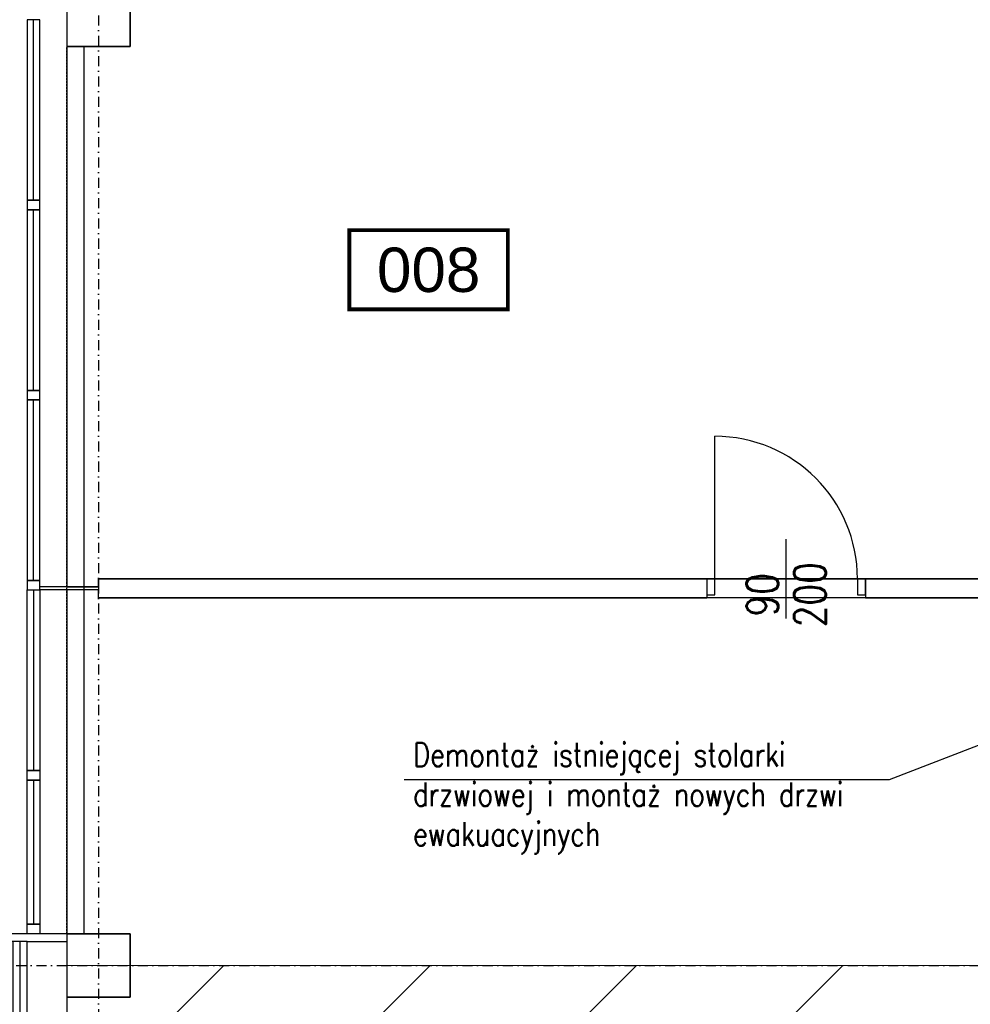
# Model space of a CAD drawing. Header units: centimetres. Extents: x -10729 to 144862, y -4437 to 43656.
# Tile 14 of 148: x 4950 to 5550, y 5575 to 6197. Entities that reach past the tile are written whole.
import ezdxf
from ezdxf.enums import TextEntityAlignment as Align

# ---------------------------------------------------------------- set-up
doc = ezdxf.new("R2010")
doc.units = ezdxf.units.CM
doc.header["$LTSCALE"] = 0.1
doc.linetypes.add('Kondygnacja  -0_5$0$HIDDEN', pattern=[9.525, 6.35, -3.175])
doc.linetypes.add('Osie rzutów$0$DASHDOT2', pattern=[12.7, 6.35, -3.175, 0, -3.175])
doc.layers.get('0').update_dxf_attribs({"color": 8})
for name, color, linetype in [('Kondygnacja  -0_5$0$ARCH_INFO_ETYK_DRZWI_IST', 8, 'Continuous'), ('Kondygnacja  -0_5$0$ARCH_INFO_OPISY', 8, 'Continuous'), ('Kondygnacja  -0_5$0$ARCH_MUROWANE_IST', 8, 'Continuous'), ('Kondygnacja  -0_5$0$ARCH_NIEWIDOK_IST', 8, 'Kondygnacja  -0_5$0$HIDDEN'), ('Kondygnacja  -0_5$0$ARCH_OCIEPLENIE_IST', 8, 'Continuous'), ('Kondygnacja  -0_5$0$ARCH_OTWORY_WENTYLACJA_IST', 8, 'Continuous'), ('Kondygnacja  -0_5$0$ARCH_PRZEKROJOWE_IST', 8, 'Continuous'), ('Kondygnacja  -0_5$0$ARCH_WIDOK_IST', 8, 'Continuous'), ('Kondygnacja  -0_5$0$ARCH_ŚLUSARKA_DRZWI_IST', 8, 'Continuous'), ('Kondygnacja  -0_5$0$ARCH_ŚLUSARKA_OKNA_IST', 8, 'Continuous'), ('Kondygnacja  -0_5$0$ARCH_ŻELBET_IST', 8, 'Continuous'), ('Osie rzutów$0$ARCH_INFO_OSIE_IST', 8, 'Osie rzutów$0$DASHDOT2'), ('Osie rzutów$0$ARCH_INFO_OSIE_OPISY_IST', 8, 'Continuous'), ('Pomieszczenia -05$0$ARCH_INFO_AREA_ETYKIETY_200', 8, 'Continuous')]:
    doc.layers.add(name, color=color, linetype=linetype)
doc.layers.add('Kondygnacja  -0_5$0$ARCH_WIDOK', color=8, linetype='Continuous', lineweight=13)
doc.layers.add('OBRYSY POWIERZCHNI', color=8, linetype='Continuous', plot=False)
doc.styles.add('Kondygnacja  -0_5$0$ROMANS-50-CM', font='romans.shx', dxfattribs={"width": 0.8, "height": 10})
doc.styles.add('Kondygnacja  -0_5$0$Standard', font='txt')
doc.styles.add('Pomieszczenia -05$0$Arial', font='ARIAL.TTF')
doc.dimstyles.new('Kondygnacja  -0_5$0$ISO-25', dxfattribs={"dimtxt": 2.5, "dimasz": 2.5, "dimexe": 1.25, "dimexo": 0.625, "dimtad": 1, "dimtxsty": 'Kondygnacja  -0_5$0$Standard', "dimcen": 2.5, "dimadec": 0, "dimazin": 0, "dimtfac": 1, "dimtmove": 0, "dimatfit": 3, "dimfxl": 0, "dimarcsym": 0})

# ---------------------------------------------------------------- blocks, each defined once
blk = doc.blocks.new('Osie rzutów')
at = {"layer": 'Osie rzutów$0$ARCH_INFO_OSIE_IST', "ltscale": 10}
for p, q in [((5000, 12510), (5000, 4512.32)), ((4436.04, 5600), (15156.54, 5600))]:
    blk.add_line(p, q, dxfattribs=at)
blk = doc.blocks.new('Pomieszczenia -05$0$etykieta_numer')
at = {"color": 0, "linetype": 'ByBlock', "const_width": 2.44}
blk.add_lwpolyline([(-50, -50), (-50, 0), (50, 0), (50, -50)], close=True, dxfattribs=at)
at = {"color": 0, "linetype": 'ByBlock', "style": 'Pomieszczenia -05$0$Arial'}
blk.add_attdef('AECAREA:NUMBER', text='', height=28, dxfattribs=at).set_placement((0, -25), align=Align.MIDDLE)
blk = doc.blocks.new('Pomieszczenia -05_1')
at = {"layer": 'Pomieszczenia -05$0$ARCH_INFO_AREA_ETYKIETY_200', "color": 253, "linetype": 'Continuous', "lineweight": -3}
blk.add_blockref('Pomieszczenia -05$0$etykieta_numer', (5208.36, 6064.13), dxfattribs=at).add_auto_attribs({'AECAREA:NUMBER': '008'})
blk = doc.blocks.new('Kondygnacja  -0_5$0$_Dot')
at = {"color": 0, "linetype": 'ByBlock', "lineweight": -2}
blk.add_line((-0.5, 0), (-1, 0), dxfattribs=at)
at = {"color": 0, "linetype": 'ByBlock', "const_width": 0.5}
blk.add_lwpolyline([(-0.25, 0, 1), (0.25, 0, 1)], format="xyb", close=True, dxfattribs=at)
blk = doc.blocks.new('Kondygnacja  -0_5$0$DRZWI90')
blk.add_line((-45, 0), (-45, 90))
at = {"lineweight": -3}
for p, q in [((0, -25), (0, 25)), ((45, 0), (-45, 0))]:
    blk.add_line(p, q, dxfattribs=at)
for points in [[(-50, -10), (-45, -10), (-45, 0), (-50, 0)], [(45, -10), (50, -10), (50, 0), (45, 0)]]:
    blk.add_lwpolyline(points, close=True, dxfattribs=at)
blk.add_arc((-45, 0), 90, 0, 90, dxfattribs=at)

msp = doc.modelspace()

# ---------------------------------------------------------------- hatches: boundary and pattern name
at = {"layer": 'Kondygnacja  -0_5$0$ARCH_WIDOK'}
h = msp.add_hatch(dxfattribs=at)
h.set_pattern_fill('ANSI31', color=256, scale=29, style=0)
h.paths.add_polyline_path([(5809, 5600), (4980, 5600), (4980, 4965), (5809, 4965)])

# ---------------------------------------------------------------- linework, layer by layer
at = {"layer": 'Kondygnacja  -0_5$0$ARCH_MUROWANE_IST', "ltscale": 4}
for p, q in [((5384, 5844), (5000, 5844)), ((5000, 5844), (5000, 5839)), ((5384, 5844), (5384, 5832)), ((5563, 5844), (5484, 5844)), ((5484, 5844), (5484, 5832)), ((5000, 5839), (4963, 5839)), ((5000, 5837), (4963, 5837)), ((5000, 5832), (5000, 5837)), ((5000, 5832), (5384, 5832)), ((5484, 5832), (5563, 5832)), ((4980, 5620), (4963, 5620))]:
    msp.add_line(p, q, dxfattribs=at)
msp.add_lwpolyline([(4969.59, 4940), (4955, 4940), (4955, 5615), (4980, 5615), (4980, 4965)], dxfattribs=at)
at = {"layer": 'Kondygnacja  -0_5$0$ARCH_NIEWIDOK_IST', "ltscale": 2}
msp.add_line((4980, 5620), (4980, 6180), dxfattribs=at)
at = {"layer": 'Kondygnacja  -0_5$0$ARCH_OCIEPLENIE_IST'}
msp.add_line((4950.5, 4935), (4950.5, 5615), dxfattribs=at)
at = {"layer": 'Kondygnacja  -0_5$0$ARCH_OTWORY_WENTYLACJA_IST'}
msp.add_line((4964, 5615), (4970, 5615), dxfattribs=at)
at = {"layer": 'Kondygnacja  -0_5$0$ARCH_PRZEKROJOWE_IST', "ltscale": 4}
for p, q in [((4955, 5620), (4900, 5620)), ((4955, 5615), (4905, 5615))]:
    msp.add_line(p, q, dxfattribs=at)
msp.add_lwpolyline([(4955, 5615), (4946, 5615), (4946, 4940), (4946, 4940)], dxfattribs=at)
at = {"layer": 'Kondygnacja  -0_5$0$ARCH_WIDOK'}
msp.add_lwpolyline([(5809, 5600), (4980, 5600), (4980, 4965), (5809, 4965)], close=True, dxfattribs=at)
at = {"layer": 'Kondygnacja  -0_5$0$ARCH_WIDOK_IST'}
msp.add_lwpolyline([(4980, 5620), (4991, 5620), (4991, 6180), (4980, 6180)], dxfattribs=at)
at = {"layer": 'Kondygnacja  -0_5$0$ARCH_ŚLUSARKA_OKNA_IST'}
for p, q in [((4959, 6083), (4959, 6197)), ((4959, 5963), (4959, 6077)), ((4959, 5843), (4959, 5957)), ((4959, 5837), (4959, 5723)), ((4959, 5717), (4959, 5626))]:
    msp.add_line(p, q, dxfattribs=at)
for points in [[(4963, 6083), (4963, 6197), (4955, 6197), (4955, 6083)], [(4963, 6077), (4963, 6083), (4955, 6083), (4955, 6077)], [(4963, 5963), (4963, 6077), (4955, 6077), (4955, 5963)], [(4963, 5957), (4963, 5963), (4955, 5963), (4955, 5957)], [(4963, 5843), (4963, 5957), (4955, 5957), (4955, 5843)], [(4963, 5837), (4963, 5843), (4955, 5843), (4955, 5837)], [(4963, 5837), (4963, 5723), (4955, 5723), (4955, 5837)], [(4963, 5723), (4963, 5717), (4955, 5717), (4955, 5723)], [(4963, 5717), (4963, 5626), (4955, 5626), (4955, 5717)], [(4963, 5626), (4963, 5620), (4955, 5620), (4955, 5626)]]:
    msp.add_lwpolyline(points, close=True, dxfattribs=at)
at = {"layer": 'Kondygnacja  -0_5$0$ARCH_ŻELBET_IST', "ltscale": 4}
for points in [[(4980, 6180), (5020, 6180), (5020, 6220), (4980, 6220)], [(4980, 5580), (5020, 5580), (5020, 5620), (4980, 5620)]]:
    msp.add_lwpolyline(points, close=True, dxfattribs=at)
at = {"layer": 'OBRYSY POWIERZCHNI'}
for points in [[(5000, 5844), (5563, 5844), (5563, 6037), (5613, 6037), (5613, 6161), (5563, 6161), (5563, 6310), (5000, 6310), (5000, 6315), (4980, 6315), (4980, 6220), (5020, 6220), (5020, 6180), (4980, 6180), (4980, 5839), (5000, 5839), (5000, 5844)], [(5613, 5443), (5613, 5580), (5563, 5580), (5563, 5832), (5000, 5832), (5000, 5837), (4981.5, 5837), (4980, 5837), (4980, 5620), (5020, 5620), (5020, 5580), (4980, 5580), (4980, 5443), (5613, 5443)]]:
    msp.add_lwpolyline(points, dxfattribs=at)

# ---------------------------------------------------------------- block references
msp.add_blockref('Pomieszczenia -05_1', (0, 0))
at = {"layer": 'Kondygnacja  -0_5$0$ARCH_ŚLUSARKA_DRZWI_IST'}
msp.add_blockref('Kondygnacja  -0_5$0$DRZWI90', (5434, 5844), dxfattribs=at)
at = {"layer": 'Osie rzutów$0$ARCH_INFO_OSIE_OPISY_IST'}
msp.add_blockref('Osie rzutów', (0, 0), dxfattribs=at)

# ---------------------------------------------------------------- texts
at = {"layer": 'Kondygnacja  -0_5$0$ARCH_INFO_ETYK_DRZWI_IST', "insert": (5434, 5834), "char_height": 20, "width": 10, "attachment_point": 5, "rotation": 90, "line_spacing_factor": 0.9, "style": 'Kondygnacja  -0_5$0$ROMANS-50-CM'}
msp.add_mtext('90\\P200', dxfattribs=at)
at = {"layer": 'Kondygnacja  -0_5$0$ARCH_INFO_OPISY', "insert": (5198.569, 5740.495), "char_height": 15, "width": 300.52327, "attachment_point": 1, "style": 'Kondygnacja  -0_5$0$ROMANS-50-CM'}
msp.add_mtext('Demontaż istniejącej stolarki drzwiowej i montaż nowych drzwi ewakuacyjnych', dxfattribs=at)

# ---------------------------------------------------------------- leaders
at = {"layer": 'Kondygnacja  -0_5$0$ARCH_INFO_OPISY'}
msp.add_leader([(5843.627, 5850.43), (5499.092, 5717.237), (5192.866, 5717.237)], dimstyle='Kondygnacja  -0_5$0$ISO-25', override={"dimscale": 5, "dimasz": 2, "dimtad": 0, "dimldrblk": 'Kondygnacja  -0_5$0$_Dot'}, dxfattribs=at)

doc.saveas('drawing.dxf')
